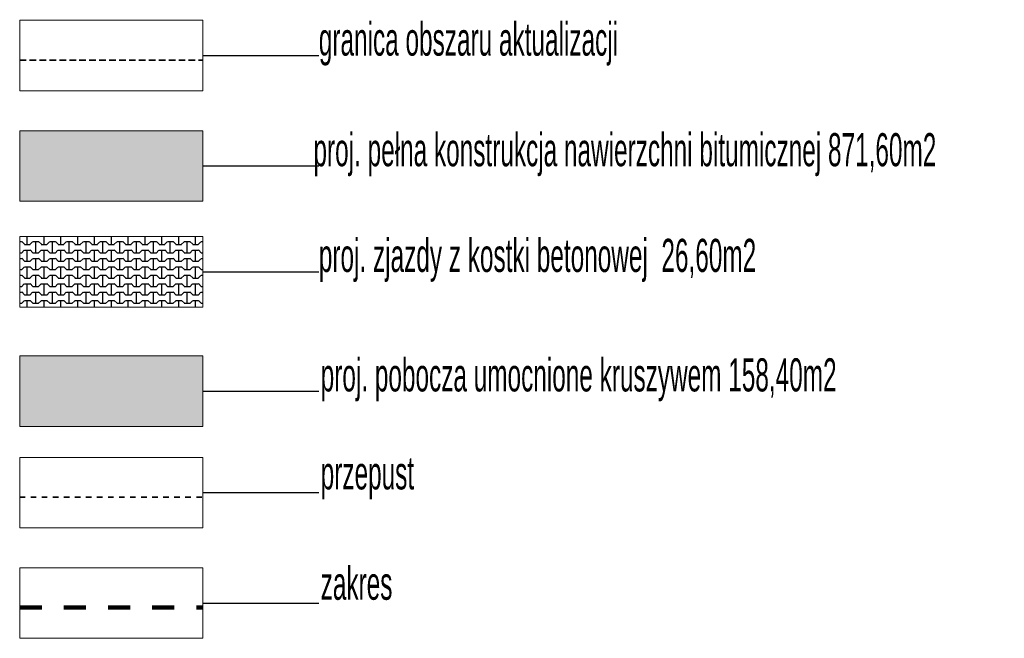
# Model space of a CAD drawing. Header units: metres. Extents: x 6553410 to 6553682, y 5599441 to 5599693.
# Tile 19 of 19: x 6553637 to 6553682, y 5599529 to 5599557. Entities that reach past the tile are written whole.
import ezdxf

# ---------------------------------------------------------------- set-up
doc = ezdxf.new("R2010")
doc.units = ezdxf.units.M
doc.header["$LTSCALE"] = 0.5
for name, pattern in [('1 1', [2, 1, -1]), ('2', [0.9, 0.6, -0.3]), ('otkz_500', [1, 0.5, -0.5])]:
    doc.linetypes.add(name, pattern=pattern)
for name, color, linetype in [('PROJ_JP', 4, 'CONTINUOUS'), ('przepust', 7, 'CONTINUOUS'), ('Zakres', 7, 'CONTINUOUS')]:
    doc.layers.add(name, color=color, linetype=linetype)
doc.layers.add('tabelka', color=7, linetype='CONTINUOUS', lineweight=0)
doc.styles.get("Standard").update_dxf_attribs({"font": 'Working1250', "width": 0.75})

msp = doc.modelspace()

# ---------------------------------------------------------------- hatches: boundary and pattern name
at = {"layer": 'PROJ_JP'}
for color, points in [(30, [(6553645.346, 5599552.248), (6553637.046, 5599552.248), (6553637.046, 5599549.048), (6553645.346, 5599549.048)]), (256, [(6553645.346, 5599542.048), (6553637.046, 5599542.048), (6553637.046, 5599538.848), (6553645.346, 5599538.848)])]:
    msp.add_hatch(color=color, dxfattribs=at).paths.add_polyline_path(points)
at = {"layer": 'PROJ_JP', "ltscale": 2}
h = msp.add_hatch(dxfattribs=at)
h.set_pattern_fill('BUTTERFLY', color=250, scale=0.02, style=0)
h.set_pattern_definition([(0, (-0.127, 0), (0.381, 0.381), [0.254, -0.508]), (0, (0.254, 0.127), (0.381, 0.381), [0.254, -0.508]), (90, (0, 0), (-0.381, 0.381), [0.508, -0.254]), (45, (0.127, 0), (-0.38100000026, 0.38100000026), [0.17960512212, -0.35921024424]), (135, (-0.127, 0), (-0.38100000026, -0.38100000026), [0.17960512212, -0.35921024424])])
h.paths.add_polyline_path([(6553645.346, 5599547.448), (6553637.046, 5599547.448), (6553637.046, 5599544.248), (6553645.346, 5599544.248)])

# ---------------------------------------------------------------- linework, layer by layer
at = {"layer": 'PROJ_JP', "color": 7, "linetype": 'ByBlock', "lineweight": -3}
for p, q in [((6553645.346, 5599555.648), (6553650.592, 5599555.648)), ((6553645.346, 5599550.648), (6553650.592, 5599550.648)), ((6553645.346, 5599545.848), (6553650.592, 5599545.848)), ((6553645.346, 5599540.448), (6553650.592, 5599540.448)), ((6553645.346, 5599535.848), (6553650.592, 5599535.848)), ((6553645.346, 5599530.848), (6553650.592, 5599530.848))]:
    msp.add_line(p, q, dxfattribs=at)
at = {"layer": 'PROJ_JP', "color": 6, "linetype": '1 1', "lineweight": 100, "ltscale": 2}
msp.add_line((6553637.046, 5599530.648), (6553645.346, 5599530.648), dxfattribs=at)
at = {"layer": 'przepust', "color": 7, "linetype": 'otkz_500', "lineweight": 35}
msp.add_line((6553637.046, 5599535.648), (6553645.346, 5599535.648), dxfattribs=at)
at = {"layer": 'tabelka'}
for points in [[(6553637.046, 5599557.248), (6553645.346, 5599557.248), (6553645.346, 5599554.048), (6553637.046, 5599554.048)], [(6553637.046, 5599552.248), (6553645.346, 5599552.248), (6553645.346, 5599549.048), (6553637.046, 5599549.048)], [(6553637.046, 5599547.448), (6553645.346, 5599547.448), (6553645.346, 5599544.248), (6553637.046, 5599544.248)], [(6553637.046, 5599542.048), (6553645.346, 5599542.048), (6553645.346, 5599538.848), (6553637.046, 5599538.848)], [(6553637.046, 5599537.448), (6553645.346, 5599537.448), (6553645.346, 5599534.248), (6553637.046, 5599534.248)], [(6553637.046, 5599532.448), (6553645.346, 5599532.448), (6553645.346, 5599529.248), (6553637.046, 5599529.248)]]:
    msp.add_lwpolyline(points, close=True, dxfattribs=at)
at = {"layer": 'Zakres', "color": 6, "linetype": '2', "lineweight": 35}
msp.add_line((6553637.046, 5599555.448), (6553645.346, 5599555.448), dxfattribs=at)

# ---------------------------------------------------------------- texts
at = {"layer": 'PROJ_JP', "color": 7, "linetype": 'ByBlock', "lineweight": -3, "width": 0.55}
for s, p in [('granica obszaru aktualizacji', (6553650.592, 5599555.648)), ('proj. pełna konstrukcja nawierzchni bitumicznej 871,60m2', (6553650.348, 5599550.637)), ('proj. zjazdy z kostki betonowej  26,60m2', (6553650.592, 5599545.848)), ('proj. pobocza umocnione kruszywem 158,40m2', (6553650.676, 5599540.434)), ('przepust', (6553650.676, 5599535.995)), ('zakres ', (6553650.676, 5599530.995))]:
    msp.add_text(s, height=1.5, dxfattribs=at).set_placement(p)

doc.saveas('drawing.dxf')
